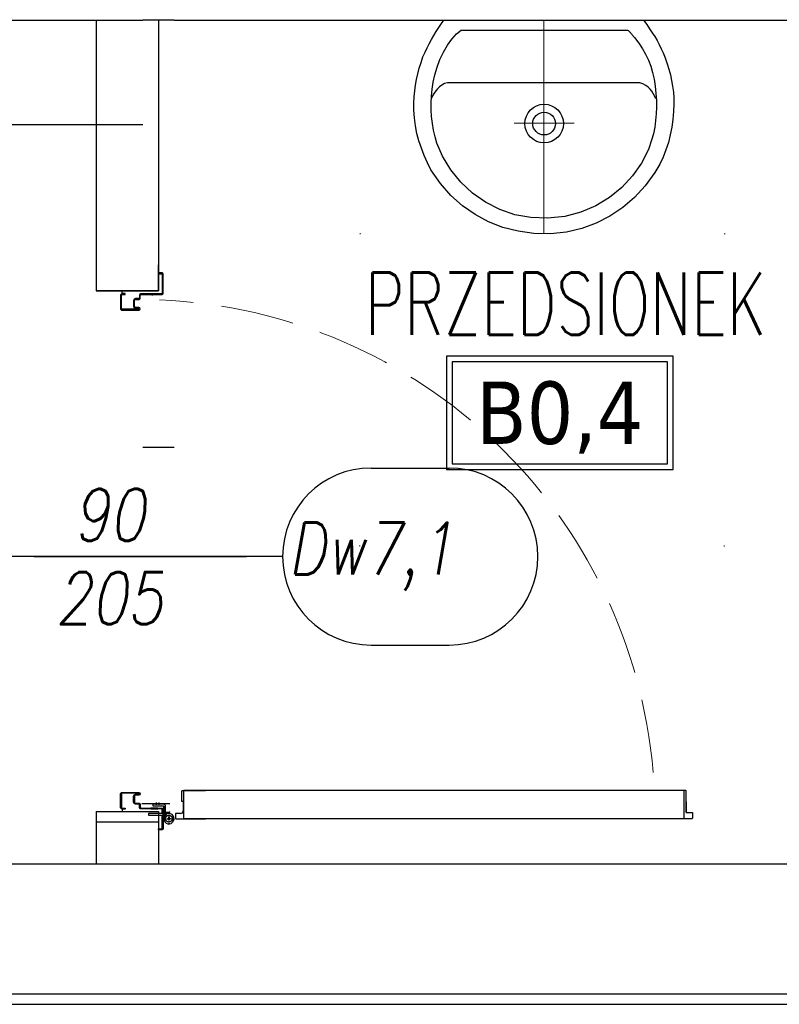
# Model space of a CAD drawing. Header units: millimetres. Extents: x 28600 to 181045, y -399112 to -163690.
# Tile 22 of 256: x 47323 to 47469, y -195610 to -195421. Entities that reach past the tile are written whole.
import ezdxf
from ezdxf.enums import TextEntityAlignment as Align

# ---------------------------------------------------------------- set-up
doc = ezdxf.new("R2010")
doc.units = ezdxf.units.MM
for name, pattern in [('CENTER', [0.6, 0.375, -0.075, 0.075, -0.075]), ('DOT', [6.35, 0, -6.35]), ('Hidden Line', [391.222223, 282.222223, -109])]:
    doc.linetypes.add(name, pattern=pattern)
doc.layers.get('0').update_dxf_attribs({"color": 8})
for name, color, linetype in [('!! 0_ Istn-sciany', 8, 'Continuous'), ('!! 0_ Istn-widok', 8, 'Continuous'), ('!! 0_Opis_pom', 8, 'Continuous'), ('!! 1_PROJ Sciany', 8, 'Continuous'), ('!! 2 ZABUDOWA GK-MDF', 8, 'Continuous'), ('!! 2_Drzwi - nowe remont', 8, 'Continuous'), ('!! 2_drzwi opis', 8, 'Continuous'), ('!! 2_wypos-sanitarne', 8, 'Continuous')]:
    doc.layers.add(name, color=color, linetype=linetype)
doc.styles.add('50', font='ROMANS.shx', dxfattribs={"width": 0.8, "height": 10})
doc.styles.add('ARCHETYP', font='romans.shx', dxfattribs={"height": 15})
doc.styles.add('ARIAL', font='tahoma.ttf')
doc.styles.add('TXT', font='simplex.shx')

# ---------------------------------------------------------------- blocks, each defined once
blk = doc.blocks.new('A$C527aaae0')
at = {"lineweight": 5}
for points in [[(0, 0), (0, -0.4111)], [(0.1863, -0.1214), (0.1863, -0.1211)], [(0.1863, -0.1211), (0.1863, -0.1214)], [(-0.0573, -0.1985), (0.0582, -0.1985)]]:
    blk.add_lwpolyline(points, dxfattribs=at)
for points in [[(0.1915, -0.001), (0.1975, -0.0093), (0.203, -0.0173), (0.2082, -0.025), (0.213, -0.0326), (0.2175, -0.0402), (0.2216, -0.0479), (0.2255, -0.0558), (0.2292, -0.0639), (0.2328, -0.0735), (0.2366, -0.0845), (0.2399, -0.0953), (0.2429, -0.1061), (0.2453, -0.1169), (0.2473, -0.1278), (0.2487, -0.1389), (0.2495, -0.1502), (0.2498, -0.1618), (0.2492, -0.1766), (0.2478, -0.1918), (0.2457, -0.2067), (0.2428, -0.2214), (0.239, -0.2358), (0.2344, -0.25), (0.2289, -0.2639), (0.2225, -0.2775), (0.2132, -0.2936), (0.1947, -0.319), (0.174, -0.3415), (0.1513, -0.361), (0.1268, -0.3776), (0.1005, -0.391), (0.0726, -0.4011), (0.0432, -0.4079), (0.0125, -0.4112), (-0.0191, -0.4105), (-0.0495, -0.4063), (-0.0786, -0.3988), (-0.1062, -0.3881), (-0.1321, -0.3743), (-0.1563, -0.3574), (-0.1786, -0.3374), (-0.1988, -0.3143), (-0.2168, -0.2883), (-0.2237, -0.2746), (-0.2299, -0.2608), (-0.2353, -0.2468), (-0.24, -0.2327), (-0.2438, -0.2183), (-0.2467, -0.2037), (-0.2487, -0.1888), (-0.2498, -0.1735), (-0.2497, -0.1595), (-0.249, -0.1479), (-0.2479, -0.1367), (-0.2463, -0.1256), (-0.2444, -0.1148), (-0.242, -0.104), (-0.2392, -0.0932), (-0.2359, -0.0823), (-0.2322, -0.0712), (-0.2282, -0.0623), (-0.2242, -0.0541), (-0.22, -0.0461), (-0.2157, -0.0381), (-0.2113, -0.0303), (-0.2067, -0.0225), (-0.2019, -0.0148), (-0.1969, -0.0071), (-0.1921, -0.001)], [(0.1608, -0.0198), (0.1622, -0.0209), (0.1634, -0.022), (0.1645, -0.023), (0.1654, -0.024), (0.1663, -0.025), (0.1672, -0.0261), (0.1682, -0.0273), (0.1692, -0.0287), (0.1739, -0.0344), (0.1821, -0.0451), (0.1893, -0.0557), (0.1954, -0.0665), (0.2007, -0.0776), (0.2051, -0.0891), (0.2087, -0.1012), (0.2116, -0.114), (0.2138, -0.1277), (0.2152, -0.1416), (0.216, -0.1551), (0.2162, -0.1682), (0.2158, -0.181), (0.2146, -0.1937), (0.2128, -0.2063), (0.2103, -0.2189), (0.2069, -0.2316), (0.2007, -0.2493), (0.1874, -0.2756), (0.1704, -0.3001), (0.1499, -0.3221), (0.1263, -0.3413), (0.1, -0.3573), (0.0711, -0.3696), (0.0402, -0.3777), (0.0074, -0.3812), (-0.0248, -0.3802), (-0.0555, -0.3745), (-0.0846, -0.3645), (-0.1119, -0.3506), (-0.1369, -0.3331), (-0.1592, -0.3122), (-0.1785, -0.2885), (-0.1945, -0.2622), (-0.2053, -0.2373), (-0.2088, -0.2247), (-0.2117, -0.2119), (-0.2139, -0.1991), (-0.2155, -0.1862), (-0.2165, -0.1732), (-0.2167, -0.1601), (-0.2161, -0.147), (-0.2148, -0.1337), (-0.2129, -0.12), (-0.2097, -0.1056), (-0.2052, -0.0909), (-0.1995, -0.0763), (-0.1928, -0.0622), (-0.1851, -0.049), (-0.1767, -0.0372), (-0.1676, -0.0271), (-0.159, -0.0198)]]:
    blk.add_lwpolyline(points, close=True)
blk.add_lwpolyline([(0.2151, -0.1518), (0.2126, -0.1464), (0.21, -0.1415), (0.2071, -0.1372), (0.2038, -0.1333), (0.2, -0.1297), (0.1955, -0.1264), (0.1903, -0.1232), (0.1842, -0.1211), (-0.1851, -0.1211), (-0.1909, -0.1228), (-0.1959, -0.1256), (-0.2003, -0.1289), (-0.2043, -0.1326), (-0.2078, -0.1367), (-0.2109, -0.1413), (-0.2137, -0.1463), (-0.2163, -0.1518), (-0.2163, -0.1521)])
at = {"linetype": 'DOT'}
blk.add_lwpolyline([(-0.3533, -0.4109), (0.3467, -0.4109), (0.3467, -1.0109), (-0.3533, -1.0109)], close=True, dxfattribs=at)
for radius in [0.0371, 0.0219]:
    blk.add_circle((0.0005, -0.1995), radius)
blk = doc.blocks.new('zaw-dr-90-p')
at = {"color": 2, "linetype": 'CENTER', "ltscale": 0.2}
for p, q in [((24.5, 24), (31, 24)), ((24.5, 19), (31, 19)), ((12, 0), (-12, 0)), ((0, 12), (0, -12))]:
    blk.add_line(p, q, dxfattribs=at)
at = {"ltscale": 0.2}
for p, q in [((10, 12), (6.5, 12)), ((10, 0), (10, 6.5))]:
    blk.add_line(p, q, dxfattribs=at)
blk.add_lwpolyline([(10, 10), (10, 39), (6.5, 39), (6.5, 10)], dxfattribs=at)
blk.add_lwpolyline([(0, 6.5), (23.5, 6.5, 0.414214), (28, 11), (28, 31), (24.5, 31), (24.5, 11, -0.414214), (23.5, 10), (0, 10, 4.561698), (7.6, 6.5), (4.9, 4.2)], format="xyb", dxfattribs=at)
blk.add_lwpolyline([(-0.2, -0.2), (-2.5, -0.2), (-2.5, 0.2), (-0.2, 0.2), (-0.2, 2.5), (0.2, 2.5), (0.2, 0.2), (2.8, 0.2), (2.8, -0.2), (0.2, -0.2), (0.2, -2.8), (-0.2, -2.8)], close=True)
blk.add_circle((0, 0), 6.5, dxfattribs=at)
blk = doc.blocks.new('drzwi 90- sc 12')
for p, q in [((-13620.32, 20410.16), (-13620.32, 20313.77)), ((-13616.12, 20410.26), (-13620.22, 20410.26)), ((-13616.12, 20410.26), (-13620, 20410.26)), ((-13618.17, 20410.26), (-13616.22, 20410.26)), ((-13618.17, 20410.26), (-13616.22, 20410.26)), ((-13616.12, 20410.26), (-13616.12, 20411.46)), ((-13616.12, 20411.46), (-13615.02, 20411.46)), ((-13614.92, 20411.36), (-13614.92, 20313.77)), ((-13614.92, 20409.86), (-13620.32, 20409.86)), ((-13620.32, 20313.47), (-13620.32, 20317.97)), ((-13614.92, 20312.27), (-13614.92, 20317.97)), ((-13614.92, 20313.77), (-13620.32, 20313.77)), ((-13618.22, 20313.67), (-13618.22, 20313.37)), ((-13618.22, 20313.67), (-13616.42, 20313.67)), ((-13618.22, 20313.37), (-13620.22, 20313.37)), ((-13615.92, 20313.17), (-13615.92, 20312.17)), ((-13615.92, 20312.17), (-13615.02, 20312.17)), ((-13617.77, 20311.12), (-13617.77, 20305.72)), ((-13617.77, 20311.12), (-13617.77, 20305.72)), ((-13616.17, 20309.92), (-13617.37, 20309.92)), ((-13616.17, 20309.92), (-13616.17, 20311.02)), ((-13715.57, 20308.32), (-13715.57, 20308.56)), ((-13715.57, 20307.69), (-13715.57, 20308.56)), ((-13715.57, 20307.82), (-13715.57, 20308.56)), ((-13715.57, 20307.72), (-13715.37, 20307.72)), ((-13715.77, 20301.96), (-13716.27, 20301.96)), ((-13616.77, 20301.96), (-13616.27, 20301.96))]:
    blk.add_line(p, q)
for points in [[(-13665.27, 20284.96), (-13665.27, 20325.83)], [(-13615.57, 20309.64), (-13615.32, 20309.64), (-13615.32, 20309.82), (-13616.32, 20309.82), (-13616.32, 20309.64), (-13615.92, 20309.64)]]:
    blk.add_lwpolyline(points)
at = {"ltscale": 0.2}
for points in [[(-13715.57, 20307.51), (-13715.57, 20309.48, 0.414214), (-13715.91, 20309.82), (-13719.43, 20309.82, 0.414214), (-13719.77, 20309.48), (-13719.77, 20308.92), (-13719.59, 20308.92), (-13719.59, 20309.48, -0.414214), (-13719.43, 20309.64), (-13716.97, 20309.64)], [(-13615.92, 20309.64), (-13616.63, 20309.64, 0.414214), (-13616.79, 20309.48), (-13616.79, 20305.58, -0.414214), (-13617.13, 20305.24), (-13617.58, 20305.24, 0.414214), (-13617.74, 20305.08), (-13617.74, 20304.48, -0.414214), (-13618.08, 20304.14), (-13619.26, 20304.14, -0.414214), (-13619.6, 20304.48), (-13619.6, 20305.15, 1), (-13619.79, 20305.15), (-13619.79, 20301.96, 0.414214), (-13619.63, 20301.8), (-13617.11, 20301.8, 0.414214), (-13616.95, 20301.96), (-13616.95, 20302.52), (-13616.77, 20302.52), (-13616.77, 20301.96, -0.414214), (-13617.11, 20301.62), (-13619.63, 20301.62, -0.414214), (-13619.97, 20301.96), (-13619.97, 20305.15, -1), (-13619.42, 20305.15), (-13619.42, 20304.48, 0.414214), (-13619.26, 20304.32), (-13618.08, 20304.32, 0.414214), (-13617.92, 20304.48), (-13617.92, 20305.08, -0.414214), (-13617.58, 20305.42), (-13617.13, 20305.42, 0.414214), (-13616.97, 20305.58), (-13616.97, 20309.48, -0.414214), (-13616.63, 20309.82), (-13613.11, 20309.82, -0.414214), (-13612.77, 20309.48), (-13612.77, 20308.92), (-13612.95, 20308.92), (-13612.95, 20309.48, 0.414214), (-13613.11, 20309.64), (-13615.57, 20309.64)], [(-13716.97, 20309.64), (-13715.91, 20309.64, -0.414214), (-13715.75, 20309.48), (-13715.75, 20307.51)], [(-13715.75, 20307.76), (-13715.75, 20305.58, 0.414214), (-13715.41, 20305.24), (-13714.96, 20305.24, -0.414214), (-13714.8, 20305.08), (-13714.8, 20304.48, 0.414214), (-13714.46, 20304.14), (-13713.28, 20304.14, 0.414214), (-13712.94, 20304.48), (-13712.94, 20305.15, -1), (-13712.75, 20305.15), (-13712.75, 20301.96, -0.414214), (-13712.91, 20301.8), (-13715.43, 20301.8, -0.414214), (-13715.59, 20301.96), (-13715.59, 20302.52), (-13715.77, 20302.52), (-13715.77, 20301.96, 0.414214), (-13715.43, 20301.62), (-13712.91, 20301.62, 0.414214), (-13712.57, 20301.96), (-13712.57, 20305.15, 1), (-13713.12, 20305.15), (-13713.12, 20304.48, -0.414214), (-13713.28, 20304.32), (-13714.46, 20304.32, -0.414214), (-13714.62, 20304.48), (-13714.62, 20305.08, 0.414214), (-13714.96, 20305.42), (-13715.41, 20305.42, -0.414214), (-13715.57, 20305.58), (-13715.57, 20307.64)]]:
    blk.add_lwpolyline(points, format="xyb", dxfattribs=at)
at = {"lineweight": 30}
for points in [[(-13716.27, 20308.92), (-13721.27, 20308.92)], [(-13716.27, 20308.92), (-13716.27, 20296.92)], [(-13614.27, 20308.92), (-13609.27, 20308.92)], [(-13614.27, 20308.92), (-13614.27, 20296.92)]]:
    blk.add_lwpolyline(points, dxfattribs=at)
blk.add_lwpolyline([(-13616.79, 20308.82), (-13616.97, 20308.82), (-13616.97, 20307.42), (-13616.79, 20307.42)], close=True)
for centre, radius, start, end in [((-13620.22, 20410.16), 0.1, 90, 180), ((-13615.02, 20411.36), 0.1, 0, 90), ((-13620.22, 20313.47), 0.1, 180, 270), ((-13616.42, 20313.17), 0.5, 0, 90), ((-13615.02, 20312.27), 0.1, 270, 0), ((-13616.27, 20311.02), 0.1, 0, 90)]:
    blk.add_arc(centre, radius, start, end)
at = {"linetype": 'Hidden Line', "lineweight": 9, "ltscale": 0.05}
blk.add_arc((-13615.5, 20305.14), 99.12, 94.8005, 177.6944, dxfattribs=at)
at = {"xscale": 0.09999999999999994, "yscale": 0.09999999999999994, "zscale": 0.09999999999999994, "rotation": 180.0000000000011}
blk.add_blockref('zaw-dr-90-p', (-13614.92, 20310.92), dxfattribs=at)
blk = doc.blocks.new('1_ok-opis')
blk.add_line((0, 111.61), (0, 50))
for points in [[(-17, 128.61), (-17, 143.61)], [(17, 128.61), (17, 143.61)]]:
    blk.add_lwpolyline(points)
for centre, start, end in [((0, 143.61), 0, 180), ((0, 128.61), 180, 0)]:
    blk.add_arc(centre, 17, start, end)
at = {"style": 'ARCHETYP'}
for tag, height, rotation, p in [('NR', 12, 90, (0, 136.9)), ('NR', 12, 270, (0, 136.9)), ('SZEROKOŚĆ', 10, 90, (-8, 78.29)), ('SZEROKOŚĆ', 10, 270, (8, 78.29)), ('WYSOKOŚĆ', 10, 270, (-8, 78.29)), ('WYSOKOŚĆ', 10, 90, (8, 78.29))]:
    blk.add_attdef(tag, text='', height=height, rotation=rotation, dxfattribs=at).set_placement(p, align=Align.MIDDLE)

msp = doc.modelspace()

# ---------------------------------------------------------------- linework, layer by layer
at = {"layer": '!! 0_ Istn-sciany'}
for points in [[(47232.71142, -195421.12813), (47346.71142, -195421.12813)], [(47352.71142, -195421.12813), (47494.71142, -195421.12813)], [(47346.71142, -195503.12813), (47352.71142, -195503.12813)], [(47206.71142, -195583.12813), (47806.71142, -195583.12813)]]:
    msp.add_lwpolyline(points, dxfattribs=at)
at = {"layer": '!! 0_ Istn-widok'}
for points in [[(47352.71142, -195421.12813), (47346.71142, -195421.12813)], [(47178.71142, -195608.12813), (47806.71142, -195608.12813)], [(47180.71142, -195610.12813), (47806.71142, -195610.12813)]]:
    msp.add_lwpolyline(points, dxfattribs=at)
at = {"layer": '!! 0_Opis_pom', "ltscale": 0.7}
for points in [[(47405.02303, -195507.38335), (47448.54303, -195507.38335), (47448.54303, -195485.62335), (47405.02303, -195485.62335)], [(47406.11103, -195506.29535), (47447.45503, -195506.29535), (47447.45503, -195486.71135), (47406.11103, -195486.71135)]]:
    msp.add_lwpolyline(points, close=True, dxfattribs=at)
at = {"layer": '!! 1_PROJ Sciany'}
for points in [[(47337.71142, -195421.12813), (47337.71142, -195473.12813)], [(47349.71142, -195421.12813), (47349.71142, -195473.12813)], [(47337.71142, -195473.12813), (47349.71142, -195473.12813)], [(47337.71142, -195573.12813), (47337.71142, -195583.12813)], [(47337.71142, -195573.12813), (47349.71142, -195573.12813)], [(47349.71142, -195573.12813), (47349.71142, -195583.12813)]]:
    msp.add_lwpolyline(points, dxfattribs=at)
at = {"layer": '!! 2 ZABUDOWA GK-MDF'}
msp.add_lwpolyline([(47232.71142, -195441.12813), (47346.71142, -195441.12813)], dxfattribs=at)

# ---------------------------------------------------------------- block references
at = {"layer": '!! 2_Drzwi - nowe remont', "rotation": 270}
msp.add_blockref('drzwi 90- sc 12', (27040.78709, -209189.39775), dxfattribs=at)
at = {"layer": '!! 2_drzwi opis'}
ref = msp.add_blockref('1_ok-opis', (47261.93301, -195524.1281), dxfattribs=dict(at, rotation=270.0000036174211))
ref.add_attrib('WYSOKOŚĆ', '205', dxfattribs={"layer": '0', "height": 10, "rotation": 180.0000036, "style": '50', "oblique": 10, "text_generation_flag": 6, "width": 0.8}).set_placement((47340.22386, -195532.12809), align=Align.MIDDLE)
ref.add_attrib('SZEROKOŚĆ', '90', dxfattribs={"layer": '0', "height": 10, "rotation": 180.0000036, "style": '50', "oblique": 10, "text_generation_flag": 6, "width": 0.8}).set_placement((47340.22386, -195516.12809), align=Align.MIDDLE)
ref.add_attrib('NR', 'Dw7,1', dxfattribs={"layer": '0', "height": 10, "rotation": 180.0000036, "style": '50', "oblique": 10, "text_generation_flag": 6, "width": 0.8}).set_placement((47390.54425, -195524.12809), align=Align.MIDDLE)
at = {"layer": '!! 2_wypos-sanitarne', "xscale": 100, "yscale": 100, "zscale": 100}
msp.add_blockref('A$C527aaae0', (47423.71142, -195421.02526), dxfattribs=at)

# ---------------------------------------------------------------- texts
at = {"layer": '!! 0_Opis_pom', "ltscale": 0.7, "style": 'TXT', "width": 0.7}
msp.add_text('PRZEDSIONEK', height=12, dxfattribs=at).set_placement((47427.89817, -195481.57703), align=Align.CENTER)
at = {"layer": '!! 0_Opis_pom', "ltscale": 0.7, "style": 'ARIAL'}
msp.add_attdef('B0,4', text='', height=11.968, dxfattribs=at).set_placement((47426.78303, -195496.50335), align=Align.MIDDLE_CENTER)

doc.saveas('drawing.dxf')
